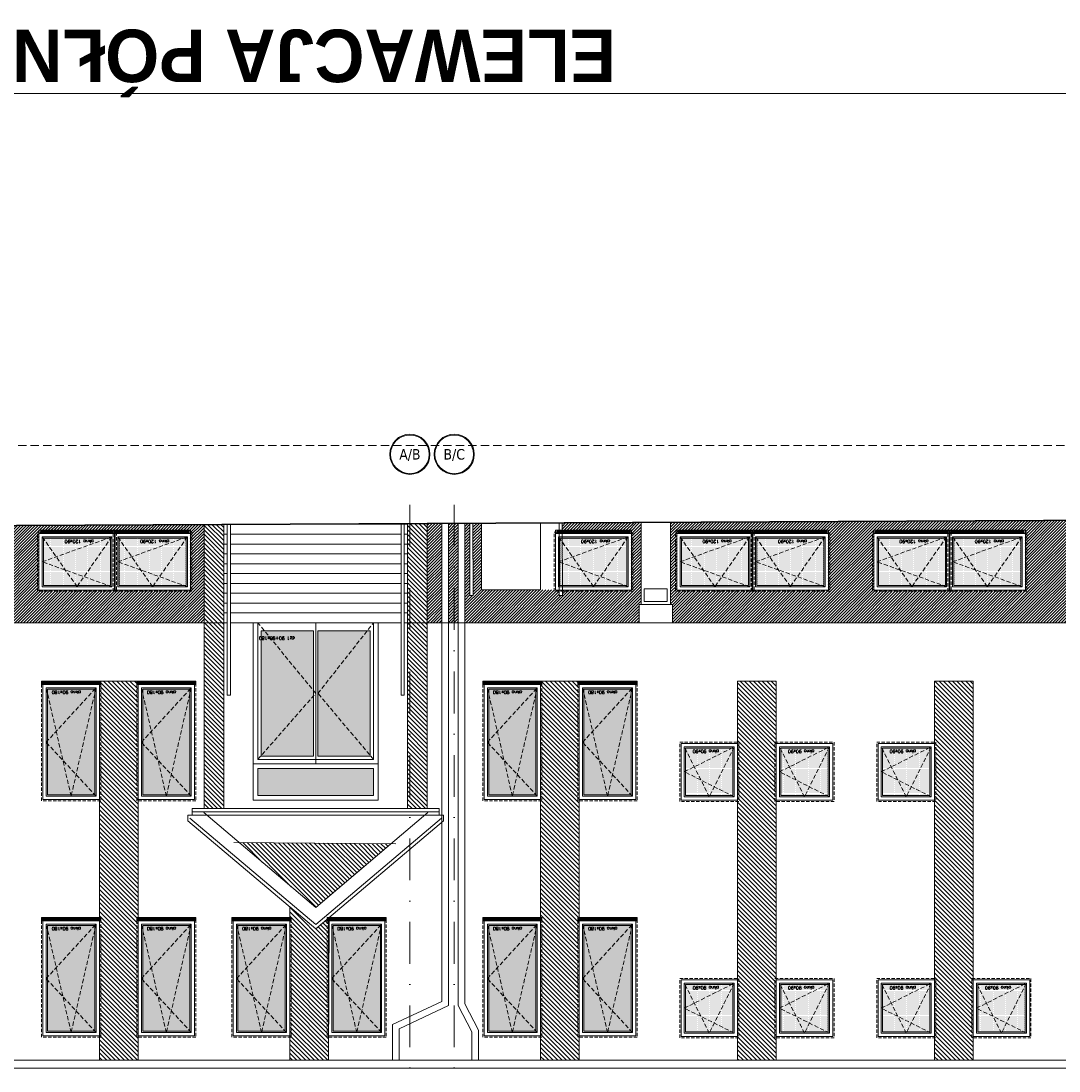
# Model space of a CAD drawing. Header units: millimetres. Extents: x 28291 to 177760, y -399809 to -170937.
# Tile 179 of 256: x 49525 to 51106, y -192108 to -190508. Entities that reach past the tile are written whole.
import ezdxf
from ezdxf.enums import TextEntityAlignment as Align

# ---------------------------------------------------------------- set-up
doc = ezdxf.new("R2010")
doc.units = ezdxf.units.MM
for name, pattern in [('CACHE', [9.525, 6.35, -3.175]), ('CARKOVANA', [7.5, 5, -2.5]), ('DASHDOT', [25.4, 12.7, -6.35, 0, -6.35]), ('HIDDEN', [9.525, 6.35, -3.175])]:
    doc.linetypes.add(name, pattern=pattern)
doc.layers.get('0').update_dxf_attribs({"lineweight": 0})
for name, color, linetype, lineweight in [('! opisy okien elewacja', 7, 'Continuous', 0), ('!! 0_ Istn-sciany', 3, 'Continuous', 30), ('!! 0_ Opis', 8, 'Continuous', 13), ('!! 0_ WIDOK ELEWACJA', 4, 'Continuous', 0), ('!! 0_Istn-cienka', 4, 'Continuous', 9), ('!! 0_Osie', 1, 'DASHDOT', 13), ('!! 1_Hatch dach', 252, 'Continuous', 5), ('!! 2_NOWE OKNA WIDOk - remont', 140, 'Continuous', 5), ('!! 2_posadzki winyle 2', 43, 'Continuous', 9), ('!! 2_TYNK OBRYS', 252, 'Continuous', 13), ('0-osie-liniA', 14, 'DASHDOT', 5), ('0-osie-tx', 66, 'Continuous', 9)]:
    doc.layers.add(name, color=color, linetype=linetype, lineweight=lineweight)
for name, color, linetype, lineweight, true_color in [('!! 0_ Istn-okna - wymienione', 9, 'Continuous', 13, 0x808080), ('!! 1_ELEWACJA KOLOR', 7, 'Continuous', 13, 0x6888bb), ('!! 2_ELEWACJA COKÓŁ', 9, 'Continuous', 13, 0x808080)]:
    doc.layers.add(name, color=color, linetype=linetype, lineweight=lineweight, true_color=true_color)
doc.layers.add('!! 0_ramki', color=66, linetype='Continuous', lineweight=9, plot=False)
doc.styles.add('STYLE10', font='arialbd.ttf')
doc.styles.add('TAHOMA', font='tahoma.ttf')
doc.styles.add('TXT', font='simplex.shx')
pattern_1 = [(135, (130878.9713, -432804.355), (-3.367596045, -3.367596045), [])]

# ---------------------------------------------------------------- blocks, each defined once
blk = doc.blocks.new('okno 90x180')
at = {"layer": '!! 1_Hatch dach', "true_color": 0x575757}
h = blk.add_hatch(dxfattribs=at)
h.set_pattern_fill('DOTS', color=251)
h.set_pattern_definition([(0, (-9632.3096, -11392.1331), (0.79375, 1.5875), [0, -1.5875])])
h.paths.add_polyline_path([(9, -10), (81, -10), (81, -171), (9, -171)])
at = {"layer": '!! 2_posadzki winyle 2'}
h = blk.add_hatch(dxfattribs=at)
h.set_pattern_fill('ANSI31', color=252, scale=0.2)
h.paths.add_polyline_path([(0, -178), (90, -178), (90, -183), (0, -183)])
at = {"layer": '!! 0_ Istn-okna - wymienione', "linetype": 'CARKOVANA', "lineweight": 5}
blk.add_lwpolyline([(0, -1), (90, -1), (90, -180), (0, -180)], close=True, dxfattribs=at)
at = {"layer": '!! 0_ Istn-okna - wymienione'}
for points in [[(2, -3), (88, -3), (88, -178), (2, -178)], [(7, -8), (83, -8), (83, -173), (7, -173)], [(9, -10), (81, -10), (81, -171), (9, -171)], [(0, -178), (90, -178), (90, -183), (0, -183)]]:
    blk.add_lwpolyline(points, close=True, dxfattribs=at)
at = {"layer": '!! 1_Hatch dach', "color": 251, "linetype": 'CACHE', "true_color": 0x575757}
for points in [[(7, -173), (45, -8), (83, -173)], [(7, -8), (83, -90), (7, -173)]]:
    blk.add_lwpolyline(points, dxfattribs=at)
at = {"insert": (30.1, -163.6), "char_height": 5, "attachment_point": 1, "style": 'TXT'}
blk.add_mtext_dynamic_manual_height_columns('okno 90x180', width=52.63, gutter_width=75, heights=[0], dxfattribs=at)
blk = doc.blocks.new('okno 90x90')
at = {"layer": '!! 1_Hatch dach', "true_color": 0x575757}
h = blk.add_hatch(dxfattribs=at)
h.set_pattern_fill('DOTS', color=251)
h.set_pattern_definition([(0, (-9634.3096, -11214.1331), (0.79375, 1.5875), [0, -1.5875])])
h.paths.add_polyline_path([(7, 79), (79, 79), (79, 7), (7, 7)])
at = {"layer": '!! 0_ Istn-okna - wymienione', "linetype": 'CARKOVANA', "lineweight": 5}
blk.add_lwpolyline([(-2, 88), (88, 88), (88, -2), (-2, -2)], close=True, dxfattribs=at)
at = {"layer": '!! 0_ Istn-okna - wymienione'}
for points in [[(0, 86), (86, 86), (86, 0), (0, 0)], [(5, 81), (81, 81), (81, 5), (5, 5)], [(7, 79), (79, 79), (79, 7), (7, 7)]]:
    blk.add_lwpolyline(points, close=True, dxfattribs=at)
at = {"layer": '!! 1_Hatch dach', "color": 251, "linetype": 'CACHE', "true_color": 0x575757}
for points in [[(5, 5), (43, 81), (81, 5)], [(5, 81), (81, 43), (5, 5)]]:
    blk.add_lwpolyline(points, dxfattribs=at)
at = {"insert": (28.1, 14.4), "char_height": 5, "attachment_point": 1, "style": 'TXT'}
blk.add_mtext_dynamic_manual_height_columns('okno 90x90', width=52.63, gutter_width=75, heights=[0], dxfattribs=at)
blk = doc.blocks.new('okno 115x115')
at = {"layer": '!! 1_Hatch dach', "true_color": 0x575757}
h = blk.add_hatch(dxfattribs=at)
h.set_pattern_fill('DOTS', color=251, angle=360)
h.set_pattern_definition([(360, (-21873.4686, 1906.5186), (0.79375, 1.5875), [0, -1.5875])])
h.paths.add_polyline_path([(-12259.7, 13266.7), (-12157.7, 13266.7), (-12157.7, 13194.7), (-12259.7, 13194.7)])
h = blk.add_hatch(dxfattribs=at)
h.set_pattern_fill('ANSI31', color=251, scale=0.2, angle=360)
h.paths.add_polyline_path([(-12264.2, 13187.7), (-12153.2, 13187.7), (-12153.2, 13182.7), (-12264.2, 13182.7)])
at = {"layer": '!! 0_ Istn-okna - wymienione', "linetype": 'CARKOVANA', "lineweight": 5}
blk.add_lwpolyline([(-12268.7, 13275.7), (-12148.7, 13275.7), (-12148.7, 13185.7), (-12268.7, 13185.7)], close=True, dxfattribs=at)
at = {"layer": '!! 0_ Istn-okna - wymienione'}
for points in [[(-12266.7, 13273.7), (-12150.7, 13273.7), (-12150.7, 13187.7), (-12266.7, 13187.7)], [(-12261.7, 13268.7), (-12155.7, 13268.7), (-12155.7, 13192.7), (-12261.7, 13192.7)], [(-12259.7, 13266.7), (-12157.7, 13266.7), (-12157.7, 13194.7), (-12259.7, 13194.7)], [(-12266.7, 13187.7), (-12150.7, 13187.7), (-12150.7, 13182.7), (-12266.7, 13182.7)]]:
    blk.add_lwpolyline(points, close=True, dxfattribs=at)
at = {"layer": '!! 1_Hatch dach', "color": 251, "linetype": 'CACHE', "true_color": 0x575757}
for points in [[(-12261.7, 13192.7), (-12208.7, 13268.7), (-12155.7, 13192.7)], [(-12261.7, 13268.7), (-12155.7, 13230.7), (-12261.7, 13192.7)]]:
    blk.add_lwpolyline(points, dxfattribs=at)
at = {"insert": (-12234.1, 13202.1), "char_height": 5, "attachment_point": 1, "style": 'TXT'}
blk.add_mtext_dynamic_manual_height_columns('okno 120x90', width=52.63, gutter_width=75, heights=[0], dxfattribs=at)
blk = doc.blocks.new('DRZWI ZEWNETRZNE 2')
at = {"layer": '!! 1_Hatch dach', "true_color": 0x575757}
h = blk.add_hatch(dxfattribs=at)
h.set_pattern_fill('DOTS', color=251)
h.set_pattern_definition([(180, (-95, 511.8881), (-0.79375, -1.5875), [0, -1.5875])])
h.paths.add_polyline_path([(-187, -465.4), (-266.5, -465.4), (-266.5, -656.4), (-187, -656.4)])
h.paths.add_polyline_path([(-273.5, -465.4), (-353, -465.4), (-353, -656.4), (-273.5, -656.4)])
h.paths.add_polyline_path([(-182, -405.4), (-358, -405.4), (-358, -446.4), (-182, -446.4)])
at = {"layer": '!! 0_ Istn-okna - wymienione'}
for p, q in [((-182, -460.4), (-358, -460.4)), ((-358, -460.4), (-358, -668.4)), ((-182, -668.4), (-182, -460.4)), ((-273.5, -465.4), (-353, -465.4)), ((-353, -465.4), (-353, -656.4)), ((-187, -465.4), (-266.5, -465.4)), ((-187, -656.4), (-187, -465.4))]:
    blk.add_line(p, q, dxfattribs=at)
for points in [[(-175, -668.4), (-175, -398.4), (-365, -398.4), (-365, -668.4)], [(-175, -668.4), (-175, -453.4), (-365, -453.4), (-365, -668.4)], [(-270, -668.4), (-270, -453.4)], [(-273.5, -656.4), (-273.5, -465.4)], [(-266.5, -656.4), (-266.5, -465.4)], [(-365, -668.4), (-175, -668.4)], [(-353, -656.4), (-273.5, -656.4)], [(-266.5, -656.4), (-187, -656.4)]]:
    blk.add_lwpolyline(points, dxfattribs=at)
for points in [[(-175, -453.4), (-365, -453.4), (-365, -398.4), (-175, -398.4)], [(-182, -446.4), (-358, -446.4), (-358, -405.4), (-182, -405.4)]]:
    blk.add_lwpolyline(points, close=True, dxfattribs=at)
at = {"layer": '!! 1_Hatch dach', "color": 251, "linetype": 'CACHE', "true_color": 0x575757}
for points in [[(-358, -460.4), (-273.5, -560.9), (-358, -668.4)], [(-182, -460.4), (-270, -560.9), (-182, -668.4)]]:
    blk.add_lwpolyline(points, dxfattribs=at)
at = {"insert": (-238.2, -642.4), "char_height": 5, "attachment_point": 1, "style": 'TXT'}
blk.add_mtext_dynamic_manual_height_columns('dz1 90+90x180', width=52.63, gutter_width=75, heights=[0], dxfattribs=at)
blk = doc.blocks.new('*U80')
h = blk.add_hatch(color=256)
edge = h.paths.add_edge_path()
edge.add_arc((0, 0), 30.6, 0, 360)
edge = h.paths.add_edge_path(flags=17)
edge.add_arc((0, 0), 29.4, 0, 360)
for radius in [30.6, 29.4]:
    blk.add_circle((0, 0), radius)
at = {"style": 'TAHOMA', "flags": 8}
blk.add_attdef('ANSICHTSNUMMER', text='', height=16, dxfattribs=at).set_placement((0, 0), align=Align.MIDDLE_CENTER)
blk = doc.blocks.new('BLOK OSIE A-B PN')
at = {"layer": '0-osie-liniA', "ltscale": 5}
for points in [[(50117.2, -182063), (50117.2, -184306.7)], [(50184.7, -182063), (50184.7, -184306.7)]]:
    blk.add_lwpolyline(points, dxfattribs=at)
at = {"layer": '0-osie-tx'}
ref = blk.add_blockref('*U80', (50117.2, -181986.1), dxfattribs=dict(at, rotation=180))
ref.add_attrib('ANSICHTSNUMMER', 'A/B', dxfattribs={"layer": '0', "height": 16, "style": 'TAHOMA', "flags": 8}).set_placement((50117.2, -181986.1), align=Align.MIDDLE_CENTER)
ref = blk.add_blockref('*U80', (50184.7, -181986.1), dxfattribs=dict(at, rotation=180))
ref.add_attrib('ANSICHTSNUMMER', 'B/C', dxfattribs={"layer": '0', "height": 16, "style": 'TAHOMA', "flags": 8}).set_placement((50184.7, -181986.1), align=Align.MIDDLE_CENTER)

msp = doc.modelspace()

# ---------------------------------------------------------------- hatches: boundary and pattern name
at = {"layer": '!! 1_ELEWACJA KOLOR', "true_color": 0x4f5358}
h = msp.add_hatch(dxfattribs=at)
h.set_pattern_fill('ANSI31', color=251, scale=1.5, angle=90)
h.set_pattern_definition(pattern_1)
h.paths.add_polyline_path([(49833.71142, -191425.00465), (49803.71142, -191425.00465), (49803.71142, -191708.00465), (49833.71142, -191708.00465)])
h.paths.add_polyline_path([(49833.71142, -191275.00465), (49803.71142, -191275.15056), (49803.71142, -191425.00465), (49833.71142, -191425.00465)])
h = msp.add_hatch(dxfattribs=at)
h.set_pattern_fill('ANSI31', color=251, scale=1.5, angle=90)
h.set_pattern_definition(pattern_1)
h.paths.add_polyline_path([(50143.71142, -191425.00465), (50113.71142, -191425.00465), (50113.71142, -191708.00465), (50143.71142, -191708.00465)])
h.paths.add_polyline_path([(50143.71142, -191273.49687), (50113.71142, -191273.64278), (50113.71142, -191425.00465), (50143.71142, -191425.00465)])
h.paths.add_polyline_path([(50088.07908, -191761.73186), (49857.02437, -191759.77013), (49973.71142, -191858.46325)])
h = msp.add_hatch(dxfattribs=at)
h.set_pattern_fill('ANSI31', color=251, scale=1.5, angle=90)
h.set_pattern_definition(pattern_1)
h.paths.add_polyline_path([(49644.21142, -191514.00465), (49644.21142, -192091.41588), (49703.21142, -192091.41588), (49703.21142, -191514.00465)])
h = msp.add_hatch(dxfattribs=at)
h.set_pattern_fill('ANSI31', color=251, scale=1.5, angle=90)
h.set_pattern_definition(pattern_1)
h.paths.add_polyline_path([(50375.21142, -192091.41588), (50316.21142, -192091.41588), (50316.21142, -191514.00465), (50375.21142, -191514.00465)])
h = msp.add_hatch(dxfattribs=at)
h.set_pattern_fill('ANSI31', color=251, scale=1.5, angle=90)
h.set_pattern_definition(pattern_1)
h.paths.add_polyline_path([(50675.21142, -192091.41588), (50616.21142, -192091.41588), (50616.21142, -191514.00465), (50675.21142, -191514.00465)])
h = msp.add_hatch(dxfattribs=at)
h.set_pattern_fill('ANSI31', color=251, scale=1.5, angle=90)
h.set_pattern_definition(pattern_1)
h.paths.add_polyline_path([(50975.21142, -192091.41588), (50916.21142, -192091.41588), (50916.21142, -191514.00465), (50975.21142, -191514.00465)])
h = msp.add_hatch(dxfattribs=at)
h.set_pattern_fill('ANSI31', color=251, scale=1.5, angle=90)
h.set_pattern_definition(pattern_1)
h.paths.add_polyline_path([(49934.21142, -191857.79742), (49934.21142, -192091.41588), (49993.21142, -192091.41588), (49994.04926, -191874.00465), (49973.71142, -191891.20625)])
at = {"layer": '!! 2_ELEWACJA COKÓŁ', "true_color": 0x2b2b2c}
h = msp.add_hatch(dxfattribs=at)
h.set_pattern_fill('ANSI31', color=250)
h.paths.add_polyline_path([(49803.71142, -191275.15056), (48911.71142, -191279.48908), (48911.71142, -191425.00465), (49803.71142, -191425.00465)])
h.paths.add_polyline_path([(49067.71142, -191377.00465), (48952.71142, -191377.00465), (48952.71142, -191287.00465), (48954.71142, -191287.00465), (48954.71142, -191285.00465), (49180.71142, -191285.00465), (49180.71142, -191287.00465), (49182.71142, -191287.00465), (49182.71142, -191377.00465)], flags=16)
h.paths.add_polyline_path([(49069.71142, -191375.00465), (49069.71142, -191289.00465), (49180.71142, -191289.00465), (49180.71142, -191375.00465)], flags=0)
h.paths.add_polyline_path([(49074.71142, -191370.00465), (49074.71142, -191294.00465), (49175.71142, -191294.00465), (49175.71142, -191370.00465)], flags=0)
h.paths.add_polyline_path([(49076.71142, -191368.00465), (49076.71142, -191332.75712), (49074.71142, -191332.00465), (49076.71142, -191331.25217), (49076.71142, -191297.01455), (49076.04037, -191296.00465), (49170.39564, -191296.00465), (49175.71142, -191294.00465), (49173.71142, -191297.01455), (49173.71142, -191368.00465), (49126.54037, -191368.00465), (49125.21142, -191370.00465), (49123.88248, -191368.00465)], flags=0)
h.paths.add_polyline_path([(49065.71142, -191375.00465), (48954.71142, -191375.00465), (48954.71142, -191289.00465), (49065.71142, -191289.00465)], flags=0)
h.paths.add_polyline_path([(49060.71142, -191370.00465), (48959.71142, -191370.00465), (48959.71142, -191294.00465), (49060.71142, -191294.00465)], flags=0)
h.paths.add_polyline_path([(49011.54037, -191368.00465), (49010.21142, -191370.00465), (49008.88248, -191368.00465), (48961.71142, -191368.00465), (48961.71142, -191332.75712), (48959.71142, -191332.00465), (48961.71142, -191331.25217), (48961.71142, -191297.01455), (48961.04037, -191296.00465), (49055.39564, -191296.00465), (49060.71142, -191294.00465), (49058.71142, -191297.01455), (49058.71142, -191368.00465)], flags=0)
h.paths.add_polyline_path([(49252.71142, -191377.00465), (49252.71142, -191287.00465), (49254.71142, -191287.00465), (49254.71142, -191285.00465), (49480.71142, -191285.00465), (49480.71142, -191287.00465), (49482.71142, -191287.00465), (49482.71142, -191377.00465), (49367.71142, -191377.00465)], flags=16)
h.paths.add_polyline_path([(49254.71142, -191375.00465), (49254.71142, -191289.00465), (49365.71142, -191289.00465), (49365.71142, -191375.00465)], flags=0)
h.paths.add_polyline_path([(49259.71142, -191370.00465), (49259.71142, -191294.00465), (49360.71142, -191294.00465), (49360.71142, -191370.00465)], flags=0)
h.paths.add_polyline_path([(49261.71142, -191368.00465), (49261.71142, -191332.75712), (49259.71142, -191332.00465), (49261.71142, -191331.25217), (49261.71142, -191297.01455), (49261.04037, -191296.00465), (49355.39564, -191296.00465), (49360.71142, -191294.00465), (49358.71142, -191297.01455), (49358.71142, -191368.00465), (49311.54037, -191368.00465), (49310.21142, -191370.00465), (49308.88248, -191368.00465)], flags=0)
h.paths.add_polyline_path([(49369.71142, -191375.00465), (49369.71142, -191289.00465), (49480.71142, -191289.00465), (49480.71142, -191375.00465)], flags=0)
h.paths.add_polyline_path([(49374.71142, -191370.00465), (49374.71142, -191294.00465), (49475.71142, -191294.00465), (49475.71142, -191370.00465)], flags=0)
h.paths.add_polyline_path([(49376.71142, -191368.00465), (49376.71142, -191332.75712), (49374.71142, -191332.00465), (49376.71142, -191331.25217), (49376.71142, -191297.01455), (49376.04037, -191296.00465), (49470.39564, -191296.00465), (49475.71142, -191294.00465), (49473.71142, -191297.01455), (49473.71142, -191368.00465), (49426.54037, -191368.00465), (49425.21142, -191370.00465), (49423.88248, -191368.00465)], flags=0)
h.paths.add_polyline_path([(49552.71142, -191377.00465), (49552.71142, -191287.00465), (49554.71142, -191287.00465), (49554.71142, -191285.00465), (49780.71142, -191285.00465), (49780.71142, -191287.00465), (49782.71142, -191287.00465), (49782.71142, -191377.00465), (49667.71142, -191377.00465)], flags=16)
h.paths.add_polyline_path([(49554.71142, -191375.00465), (49554.71142, -191289.00465), (49665.71142, -191289.00465), (49665.71142, -191375.00465)], flags=0)
h.paths.add_polyline_path([(49559.71142, -191370.00465), (49559.71142, -191294.00465), (49660.71142, -191294.00465), (49660.71142, -191370.00465)], flags=0)
h.paths.add_polyline_path([(49561.71142, -191368.00465), (49561.71142, -191332.75712), (49559.71142, -191332.00465), (49561.71142, -191331.25217), (49561.71142, -191297.01455), (49561.04037, -191296.00465), (49655.39564, -191296.00465), (49660.71142, -191294.00465), (49658.71142, -191297.01455), (49658.71142, -191368.00465), (49611.54037, -191368.00465), (49610.21142, -191370.00465), (49608.88248, -191368.00465)], flags=0)
h.paths.add_polyline_path([(49669.71142, -191375.00465), (49669.71142, -191289.00465), (49780.71142, -191289.00465), (49780.71142, -191375.00465)], flags=0)
h.paths.add_polyline_path([(49674.71142, -191370.00465), (49674.71142, -191294.00465), (49775.71142, -191294.00465), (49775.71142, -191370.00465)], flags=0)
h.paths.add_polyline_path([(49676.71142, -191368.00465), (49676.71142, -191332.75712), (49674.71142, -191332.00465), (49676.71142, -191331.25217), (49676.71142, -191297.01455), (49676.04037, -191296.00465), (49770.39564, -191296.00465), (49775.71142, -191294.00465), (49773.71142, -191297.01455), (49773.71142, -191368.00465), (49726.54037, -191368.00465), (49725.21142, -191370.00465), (49723.88248, -191368.00465)], flags=0)
h.paths.add_polyline_path([(48901.71142, -191279.53772), (48891.71142, -191279.58636), (48891.71142, -191425.00465), (48901.71142, -191425.00465)])
h.paths.add_polyline_path([(49036.88367, -191297.16428), (48987.71701, -191297.16428), (48987.71701, -191304.66428), (49036.88367, -191304.66428)], flags=8)
h.paths.add_polyline_path([(49151.88367, -191297.16428), (49102.71701, -191297.16428), (49102.71701, -191304.66428), (49151.88367, -191304.66428)], flags=8)
h.paths.add_polyline_path([(49336.88367, -191297.16428), (49287.71701, -191297.16428), (49287.71701, -191304.66428), (49336.88367, -191304.66428)], flags=8)
h.paths.add_polyline_path([(49451.88367, -191297.16428), (49402.71701, -191297.16428), (49402.71701, -191304.66428), (49451.88367, -191304.66428)], flags=8)
h.paths.add_polyline_path([(49636.88367, -191297.16428), (49587.71701, -191297.16428), (49587.71701, -191304.66428), (49636.88367, -191304.66428)], flags=8)
h.paths.add_polyline_path([(49751.88367, -191297.16428), (49702.71701, -191297.16428), (49702.71701, -191304.66428), (49751.88367, -191304.66428)], flags=8)
h = msp.add_hatch(dxfattribs=at)
h.set_pattern_fill('ANSI31', color=250)
h.paths.add_polyline_path([(50466.21802, -191397.34803), (50469.21802, -191397.34803), (50469.21802, -191271.91366), (50349.07872, -191272.498), (50349.13955, -191285.00465), (50452.21802, -191285.00465), (50452.21802, -191287.00465), (50454.21802, -191287.00465), (50454.21802, -191377.00465), (50349.58702, -191377.00465), (50349.61848, -191383.47255), (50344.61848, -191383.47255), (50344.61848, -191377.00465), (50339.21802, -191377.00465), (50339.21802, -191375.00465), (50226.21802, -191375.00465), (50226.21802, -191273.09557), (50213.17488, -191273.15901), (50213.71142, -191383.47255), (50208.71142, -191383.47255), (50208.71142, -191273.18072), (50200.92803, -191273.21857), (50200.92803, -191425.00465), (50466.21802, -191425.00465)])
h.paths.add_polyline_path([(50190.92803, -191273.26721), (50175.92803, -191273.34017), (50175.92803, -191425.00465), (50190.92803, -191425.00465)])
h.paths.add_polyline_path([(50165.92803, -191273.38881), (50143.71142, -191273.49687), (50143.71142, -191425.00465), (50165.92803, -191425.00465)])
h = msp.add_hatch(dxfattribs=at)
h.set_pattern_fill('ANSI31', color=250)
h.paths.add_polyline_path([(51645.71142, -191377.00465), (51539.21802, -191377.00465), (51424.21802, -191377.00465), (51424.21802, -191287.00465), (51426.21802, -191287.00465), (51426.21802, -191285.00465), (51645.71142, -191285.00465), (51645.71142, -191266.19142), (50514.21802, -191271.69479), (50514.21802, -191397.34803), (50517.21802, -191397.34803), (50517.21802, -191425.00465), (51645.71142, -191425.00465)])
h.paths.add_polyline_path([(51054.21802, -191377.00465), (50939.21802, -191377.00465), (50824.21802, -191377.00465), (50824.21802, -191287.00465), (50826.21802, -191287.00465), (50826.21802, -191285.00465), (51052.21802, -191285.00465), (51052.21802, -191287.00465), (51054.21802, -191287.00465)], flags=16)
h.paths.add_polyline_path([(51052.21802, -191375.00465), (50941.21802, -191375.00465), (50941.21802, -191289.00465), (51052.21802, -191289.00465)], flags=0)
h.paths.add_polyline_path([(51047.21802, -191370.00465), (50946.21802, -191370.00465), (50946.21802, -191294.00465), (51047.21802, -191294.00465)], flags=0)
h.paths.add_polyline_path([(50998.04697, -191368.00465), (50996.71802, -191370.00465), (50995.38907, -191368.00465), (50948.21802, -191368.00465), (50948.21802, -191332.75712), (50946.21802, -191332.00465), (50948.21802, -191331.25217), (50948.21802, -191297.01455), (50947.54697, -191296.00465), (51041.90223, -191296.00465), (51047.21802, -191294.00465), (51045.21802, -191297.01455), (51045.21802, -191368.00465)], flags=0)
h.paths.add_polyline_path([(51243.21802, -191377.00464), (51243.21802, -191287.00464), (51251.21802, -191287.00464), (51251.21802, -191285.00465), (51356.21802, -191285.00464), (51356.21802, -191287.00464), (51358.21802, -191287.00464), (51358.21802, -191377.00464)], flags=16)
h.paths.add_polyline_path([(51245.21802, -191375.00464), (51245.21802, -191289.00464), (51356.21802, -191289.00464), (51356.21802, -191375.00464)], flags=0)
h.paths.add_polyline_path([(51250.21802, -191370.00464), (51250.21802, -191294.00464), (51351.21802, -191294.00464), (51351.21802, -191370.00464)], flags=0)
h.paths.add_polyline_path([(51252.21802, -191368.00464), (51252.21802, -191332.75712), (51250.21802, -191332.00464), (51252.21802, -191331.25217), (51252.21802, -191297.01454), (51251.54697, -191296.00464), (51345.90223, -191296.00464), (51351.21802, -191294.00464), (51349.21802, -191297.01454), (51349.21802, -191368.00464), (51302.04697, -191368.00464), (51300.71802, -191370.00464), (51299.38907, -191368.00464)], flags=0)
h.paths.add_polyline_path([(50937.21802, -191375.00465), (50826.21802, -191375.00465), (50826.21802, -191289.00465), (50937.21802, -191289.00465)], flags=0)
h.paths.add_polyline_path([(50932.21802, -191370.00465), (50831.21802, -191370.00465), (50831.21802, -191294.00465), (50932.21802, -191294.00465)], flags=0)
h.paths.add_polyline_path([(50883.04697, -191368.00465), (50881.71802, -191370.00465), (50880.38907, -191368.00465), (50833.21802, -191368.00465), (50833.21802, -191332.75712), (50831.21802, -191332.00465), (50833.21802, -191331.25217), (50833.21802, -191297.01455), (50832.54697, -191296.00465), (50926.90223, -191296.00465), (50932.21802, -191294.00465), (50930.21802, -191297.01455), (50930.21802, -191368.00465)], flags=0)
h.paths.add_polyline_path([(50754.21802, -191377.00465), (50639.21802, -191377.00465), (50524.21802, -191377.00465), (50524.21802, -191287.00465), (50526.21802, -191287.00465), (50526.21802, -191285.00465), (50752.21802, -191285.00465), (50752.21802, -191287.00465), (50754.21802, -191287.00465)], flags=16)
h.paths.add_polyline_path([(50752.21802, -191375.00465), (50641.21802, -191375.00465), (50641.21802, -191289.00465), (50752.21802, -191289.00465)], flags=0)
h.paths.add_polyline_path([(50747.21802, -191370.00465), (50646.21802, -191370.00465), (50646.21802, -191294.00465), (50747.21802, -191294.00465)], flags=0)
h.paths.add_polyline_path([(50698.04697, -191368.00465), (50696.71802, -191370.00465), (50695.38907, -191368.00465), (50648.21802, -191368.00465), (50648.21802, -191332.75712), (50646.21802, -191332.00465), (50648.21802, -191331.25217), (50648.21802, -191297.01455), (50647.54697, -191296.00465), (50741.90223, -191296.00465), (50747.21802, -191294.00465), (50745.21802, -191297.01455), (50745.21802, -191368.00465)], flags=0)
h.paths.add_polyline_path([(50637.21802, -191375.00465), (50526.21802, -191375.00465), (50526.21802, -191289.00465), (50637.21802, -191289.00465)], flags=0)
h.paths.add_polyline_path([(50632.21802, -191370.00465), (50531.21802, -191370.00465), (50531.21802, -191294.00465), (50632.21802, -191294.00465)], flags=0)
h.paths.add_polyline_path([(50583.04697, -191368.00465), (50581.71802, -191370.00465), (50580.38907, -191368.00465), (50533.21802, -191368.00465), (50533.21802, -191332.75712), (50531.21802, -191332.00465), (50533.21802, -191331.25217), (50533.21802, -191297.01455), (50532.54697, -191296.00465), (50626.90223, -191296.00465), (50632.21802, -191294.00465), (50630.21802, -191297.01455), (50630.21802, -191368.00465)], flags=0)
h.paths.add_polyline_path([(50608.39027, -191297.16428), (50559.2236, -191297.16428), (50559.2236, -191304.66428), (50608.39027, -191304.66428)], flags=8)
h.paths.add_polyline_path([(50723.39027, -191297.16428), (50674.2236, -191297.16428), (50674.2236, -191304.66428), (50723.39027, -191304.66428)], flags=8)
h.paths.add_polyline_path([(50908.39027, -191297.16428), (50859.2236, -191297.16428), (50859.2236, -191304.66428), (50908.39027, -191304.66428)], flags=8)
h.paths.add_polyline_path([(51023.39027, -191297.16428), (50974.2236, -191297.16428), (50974.2236, -191304.66428), (51023.39027, -191304.66428)], flags=8)
h.paths.add_polyline_path([(51327.39027, -191297.16427), (51278.2236, -191297.16427), (51278.2236, -191304.66427), (51327.39027, -191304.66427)], flags=8)

# ---------------------------------------------------------------- linework, layer by layer
at = {"layer": '! opisy okien elewacja'}
msp.add_lwpolyline([(50316.21802, -191272.48534), (50316.21802, -191375.00465), (50226.21802, -191375.00465), (50226.21802, -191273.09557)], dxfattribs=at)
at = {"layer": '!! 0_ Istn-sciany'}
msp.add_lwpolyline([(48891.71142, -191279.58636), (53480.96533, -191257.26509)], dxfattribs=at)
at = {"layer": '!! 0_ WIDOK ELEWACJA'}
for p, q in [((49973.71142, -191884.65765), (49782.19691, -191722.67597)), ((49973.71142, -191858.46325), (49803.13047, -191714.18704)), ((50144.29238, -191714.18704), (49973.71142, -191858.46325)), ((50165.22594, -191722.67597), (49973.71142, -191884.65765)), ((49973.71142, -191891.20625), (49778.968, -191726.49358)), ((50168.45485, -191726.49358), (49973.71142, -191891.20625))]:
    msp.add_line(p, q, dxfattribs=at)
for points in [[(49803.71142, -191708.00465), (49803.71142, -191275.17488)], [(49833.71142, -191708.00465), (49833.71142, -191275.00465)], [(50113.71142, -191708.00465), (50113.71142, -191273.64278)], [(50143.71142, -191708.00465), (50143.71142, -191273.47255)], [(50165.92803, -192001.67743), (50165.92803, -191273.47255)], [(50175.92803, -192008.02603), (50175.92803, -191273.47255)], [(50190.92803, -192008.02603), (50190.92803, -191273.47255)], [(50221.5853, -192091.41588), (50221.5853, -192045.55668), (50200.92803, -192005.59428), (50200.92803, -191273.47255)], [(48891.71142, -191425.00465), (49838.71142, -191425.00465)], [(49843.71142, -191425.00465), (50103.71142, -191425.00465)], [(50108.71142, -191425.00465), (52927.71142, -191425.00465)], [(50168.45485, -191718.00465), (49778.968, -191718.00465)], [(49791.968, -191718.00465), (49778.968, -191718.00465), (49778.968, -191726.49358)], [(50161.95485, -191708.00465), (49785.468, -191708.00465)], [(49785.468, -191718.00465), (49785.468, -191708.00465)], [(50161.95485, -191713.00465), (49785.468, -191713.00465)], [(50155.45485, -191718.00465), (50168.45485, -191718.00465), (50168.45485, -191726.49358)], [(50161.95485, -191718.00465), (50161.95485, -191708.00465)], [(50095.74469, -191761.79694), (49849.20331, -191759.70373)], [(50090.92803, -192036.93838), (50165.92803, -192001.67743)], [(50100.92803, -192043.28697), (50175.92803, -192008.02603)], [(50211.5853, -192047.98843), (50190.92803, -192008.02603)], [(50080.92803, -192041.63984), (50081.21142, -192041.5066)], [(50090.92803, -192091.41588), (50090.92803, -192036.93838)], [(50100.92803, -192091.41588), (50100.92803, -192043.28697)], [(50211.5853, -192091.41588), (50211.5853, -192047.98843)], [(48801.71142, -192091.41588), (51621.12277, -192091.41588)], [(48801.71142, -192103.40448), (51590.71142, -192103.40448)]]:
    msp.add_lwpolyline(points, dxfattribs=at)
at = {"layer": '!! 0_Istn-cienka', "linetype": 'HIDDEN', "ltscale": 2}
msp.add_lwpolyline([(48891.71142, -191155.00465), (55017.71142, -191155.00465)], dxfattribs=at)
at = {"layer": '!! 0_Istn-cienka'}
for points in [[(49833.71142, -191275.00465), (50113.71142, -191275.00465)], [(49838.71142, -191274.98033), (49838.71142, -191535.00465), (49843.71142, -191535.00465), (49843.71142, -191274.95601)], [(50103.71142, -191274.98033), (50103.71142, -191535.00465), (50108.71142, -191535.00465), (50108.71142, -191274.95601)], [(50208.71142, -191273.47255), (50208.71142, -191383.47255), (50213.71142, -191383.47255), (50213.17523, -191273.23196)], [(50344.61848, -191273.47255), (50344.61848, -191383.47255), (50349.61848, -191383.47255), (50349.08229, -191273.23196)], [(50469.21802, -191271.98662), (50469.21802, -191397.34803)], [(50514.21802, -191271.98662), (50514.21802, -191397.34803)], [(49833.71142, -191290.00465), (49838.71142, -191290.00465)], [(49843.71142, -191290.00465), (50103.71142, -191290.00465)], [(50108.71142, -191290.00465), (50113.71142, -191290.00465)], [(49833.71142, -191305.00465), (49838.71142, -191305.00465)], [(49843.71142, -191305.00465), (50103.71142, -191305.00465)], [(50108.71142, -191305.00465), (50113.71142, -191305.00465)], [(49833.71142, -191320.00465), (49838.71142, -191320.00465)], [(49843.71142, -191320.00465), (50103.71142, -191320.00465)], [(50108.71142, -191320.00465), (50113.71142, -191320.00465)], [(49833.71142, -191335.00465), (49838.71142, -191335.00465)], [(49843.71142, -191335.00465), (50103.71142, -191335.00465)], [(50108.71142, -191335.00465), (50113.71142, -191335.00465)], [(49833.71142, -191350.00465), (49838.71142, -191350.00465)], [(49843.71142, -191350.00465), (50103.71142, -191350.00465)], [(50108.71142, -191350.00465), (50113.71142, -191350.00465)], [(49833.71142, -191365.00465), (49838.71142, -191365.00465)], [(49843.71142, -191365.00465), (50103.71142, -191365.00465)], [(50108.71142, -191365.00465), (50113.71142, -191365.00465)], [(49833.71142, -191380.00465), (49838.71142, -191380.00465)], [(49843.71142, -191380.00465), (50103.71142, -191380.00465)], [(50108.71142, -191380.00465), (50113.71142, -191380.00465)], [(49833.71142, -191395.00465), (49838.71142, -191395.00465)], [(49843.71142, -191395.00465), (50103.71142, -191395.00465)], [(50108.71142, -191395.00465), (50113.71142, -191395.00465)], [(49833.71142, -191410.00465), (49838.71142, -191410.00465)], [(49843.71142, -191410.00465), (50103.71142, -191410.00465)], [(50108.71142, -191410.00465), (50113.71142, -191410.00465)], [(49833.71142, -191425.00465), (49838.71142, -191425.00465)], [(49843.71142, -191425.00465), (50103.71142, -191425.00465)], [(50108.71142, -191425.00465), (50113.71142, -191425.00465)]]:
    msp.add_lwpolyline(points, dxfattribs=at)
for points in [[(50509.21802, -191392.34803), (50474.21802, -191392.34803), (50474.21802, -191373.21171), (50509.21802, -191373.21171)], [(50466.21802, -191425.00465), (50517.21802, -191425.00465), (50517.21802, -191397.34803), (50466.21802, -191397.34803)]]:
    msp.add_lwpolyline(points, close=True, dxfattribs=at)
at = {"layer": '!! 0_ramki'}
msp.add_lwpolyline([(48191.01382, -190618.54154), (55530.76451, -190618.54154), (55530.76451, -193073.18237), (48191.01382, -193073.18237)], close=True, dxfattribs=at)
at = {"layer": '!! 2_TYNK OBRYS'}
for points in [[(49644.21142, -191514.00465), (49644.21142, -192091.41588), (49703.21142, -192091.41588), (49703.21142, -191514.00465)], [(50375.21142, -192091.41588), (50316.21142, -192091.41588), (50316.21142, -191514.00465), (50375.21142, -191514.00465)], [(50675.21142, -192091.41588), (50616.21142, -192091.41588), (50616.21142, -191514.00465), (50675.21142, -191514.00465)], [(50975.21142, -192091.41588), (50916.21142, -192091.41588), (50916.21142, -191514.00465), (50975.21142, -191514.00465)], [(49934.21142, -191857.79742), (49934.21142, -192091.41588), (49993.21142, -192091.41588), (49994.04926, -191874.00465), (49973.71142, -191891.20625)]]:
    msp.add_lwpolyline(points, close=True, dxfattribs=at)

# ---------------------------------------------------------------- block references
at = {"layer": '!! 0_Osie'}
msp.add_blockref('BLOK OSIE A-B PN', (0, -9182.23287), dxfattribs=at)
at = {"layer": '!! 2_NOWE OKNA WIDOk - remont', "rotation": 180}
for name, p in [('okno 115x115', (37401.55241, -178101.35287)), ('okno 115x115', (37516.55241, -178101.35287)), ('okno 115x115', (38188.05901, -178101.35287)), ('okno 115x115', (38373.05901, -178101.35287)), ('okno 115x115', (38488.05901, -178101.35287)), ('okno 115x115', (38673.05901, -178101.35287)), ('okno 115x115', (38788.05901, -178101.35287)), ('DRZWI ZEWNETRZNE 2', (49703.71142, -192093.41935)), ('okno 90x180', (49646.21142, -191697.00465)), ('okno 90x180', (49791.21142, -191697.00465)), ('okno 90x180', (50318.21142, -191697.00465)), ('okno 90x180', (50463.21142, -191697.00465)), ('okno 90x90', (50616.21142, -191609.00465)), ('okno 90x90', (50761.21142, -191609.00465)), ('okno 90x90', (50916.21142, -191609.00465)), ('okno 90x180', (49646.21142, -192057.00465)), ('okno 90x180', (49791.21142, -192057.00465)), ('okno 90x180', (49936.21142, -192057.00465)), ('okno 90x180', (50081.21142, -192057.00465)), ('okno 90x180', (50318.21142, -192057.00465)), ('okno 90x180', (50463.21142, -192057.00465)), ('okno 90x90', (50616.21142, -191969.00465)), ('okno 90x90', (50761.21142, -191969.00465)), ('okno 90x90', (50916.21142, -191969.00465)), ('okno 90x90', (51061.21142, -191969.00465))]:
    msp.add_blockref(name, p, dxfattribs=at)

# ---------------------------------------------------------------- texts
at = {"layer": '!! 0_ Opis', "style": 'STYLE10', "width": 0.95}
msp.add_text('ELEWACJA PÓŁNOCNA AB', height=80, rotation=180, dxfattribs=at).set_placement((50431.29136, -190521.39678))

doc.saveas('drawing.dxf')
